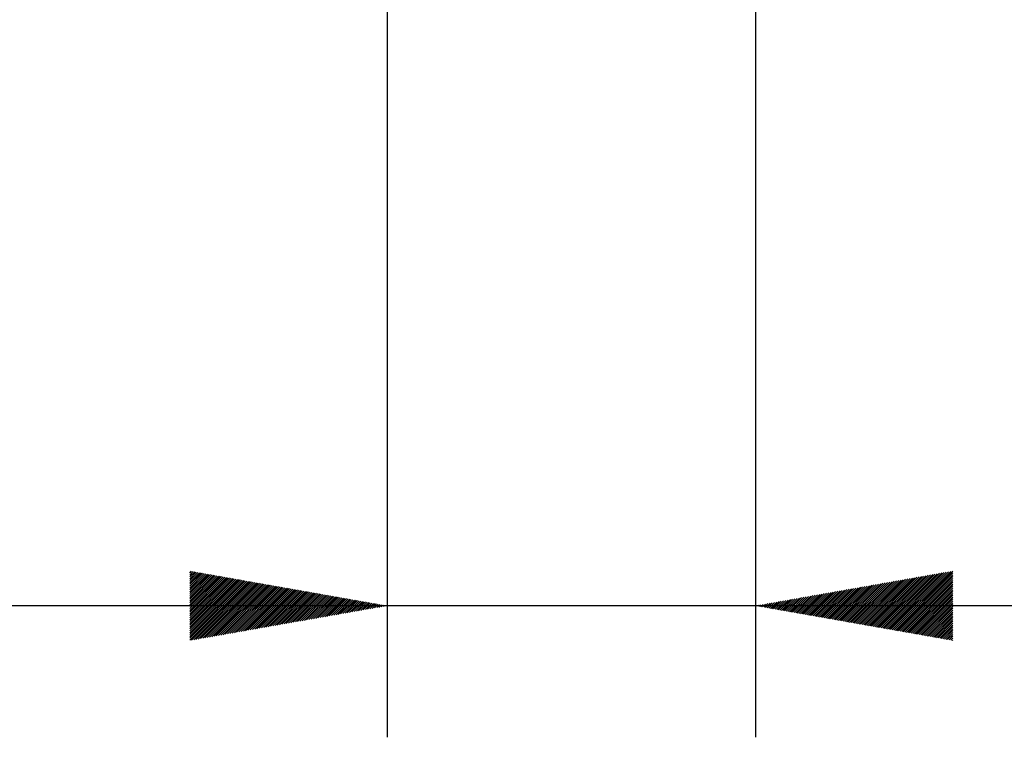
# Model space of a CAD drawing. Header units: millimetres. Extents: x 4 to 205, y 5 to 292.
# Tile 46 of 107: x 37 to 52, y 149 to 160. Entities that reach past the tile are written whole.
import ezdxf

# ---------------------------------------------------------------- set-up
doc = ezdxf.new("R2010")
doc.units = ezdxf.units.MM
doc.layers.add('1', color=7, linetype='CONTINUOUS')

msp = doc.modelspace()

# ---------------------------------------------------------------- hatches: boundary and pattern name
at = {"layer": '1', "linetype": 'CONTINUOUS'}
h = msp.add_hatch(dxfattribs=at)
h.set_pattern_fill('ANSI31', color=27, scale=0.02, angle=45, style=0, pattern_type=0)
h.set_pattern_definition([(45, (0, 0), (-0.0141421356, 0.0141421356), [])])
h.paths.add_polyline_path([(42.569, 150.768), (39.569, 150.239), (39.569, 151.297)], flags=0)
h = msp.add_hatch(dxfattribs=at)
h.set_pattern_fill('ANSI31', color=27, scale=0.02, angle=45, style=0, pattern_type=0)
h.set_pattern_definition([(45, (0, 0), (-0.0141421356, 0.0141421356), [])])
h.paths.add_polyline_path([(48.169, 150.768), (51.169, 151.297), (51.169, 150.239)], flags=0)

# ---------------------------------------------------------------- linework, layer by layer
at = {"layer": '1', "color": 152, "linetype": 'CONTINUOUS'}
for p, q in [((42.569, 174.285), (42.569, 148.768)), ((48.169, 174.285), (48.169, 148.768))]:
    msp.add_line(p, q, dxfattribs=at)
at = {"layer": '1', "color": 27, "linetype": 'CONTINUOUS'}
msp.add_line((55.669, 150.768), (26.537, 150.768), dxfattribs=at)

doc.saveas('drawing.dxf')
